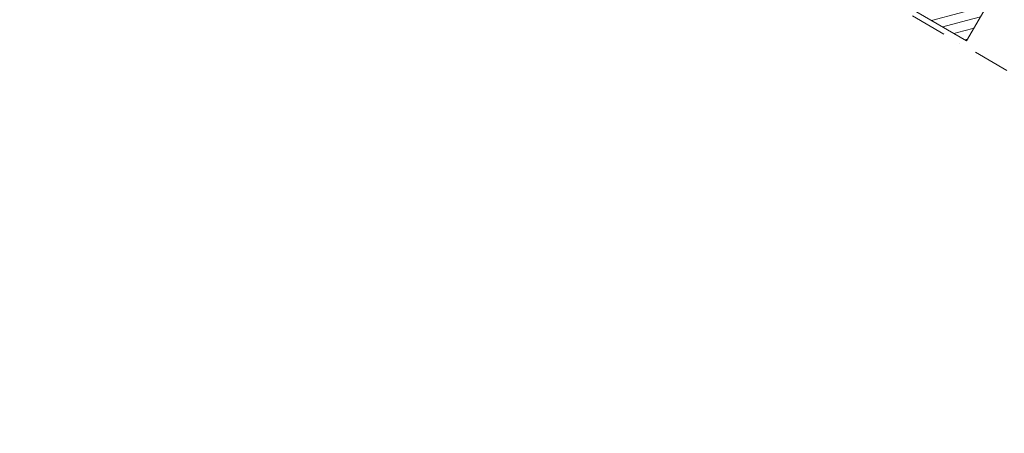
# Model space of a CAD drawing. Header units: millimetres. Extents: x -88005 to 44322, y -15680 to 22509.
# Tile 79 of 95: x -52492 to -48422, y -12335 to -10627. Entities that reach past the tile are written whole.
import ezdxf

# ---------------------------------------------------------------- set-up
doc = ezdxf.new("R2010")
doc.units = ezdxf.units.MM
doc.header["$MEASUREMENT"] = 0
doc.linetypes.add('! URB Limite propriété', pattern=[300, 150, -75, 0, -75])
doc.layers.add('01-STR_Murs extérieurs.ARCHI', color=7, linetype='Continuous')
doc.layers.add('Nouveau_07-VRD_Terrain EDL_Parcelle.ARCHI', color=7, linetype='Continuous')
pattern_1 = [(14.936896, (0, 0), (-9.665814, 36.232886), [])]

# ---------------------------------------------------------------- blocks, each defined once
blk = doc.blocks.new('Mur_20_1', base_point=(-56462.3, -5803.5))
at = {"layer": '01-STR_Murs extérieurs.ARCHI', "linetype": 'Continuous', "lineweight": 0, "true_color": 0x000000}
h = blk.add_hatch(dxfattribs=at)
h.set_pattern_fill('Hachure_simple_0001', color=18, style=0, pattern_type=2)
h.set_pattern_definition(pattern_1)
h.paths.add_polyline_path([(-48642.7, -10468.3), (-48733.8, -10623.6), (-48578, -10713.8)])
h = blk.add_hatch(dxfattribs=at)
h.set_pattern_fill('Hachure_simple_0001', color=18, style=0, pattern_type=2)
h.set_pattern_definition(pattern_1)
h.paths.add_polyline_path([(-48486.9, -10558.5), (-48642.7, -10468.3), (-48578, -10713.8)])
at = {"layer": '01-STR_Murs extérieurs.ARCHI', "color": 7, "linetype": 'Continuous', "lineweight": 5, "flags": 128}
for points in [[(-56354.3, -6212.6), (-48578, -10713.8)], [(-48578, -10713.8), (-48486.9, -10558.5)]]:
    blk.add_lwpolyline(points, dxfattribs=at)

msp = doc.modelspace()

# ---------------------------------------------------------------- linework, layer by layer
at = {"layer": 'Nouveau_07-VRD_Terrain EDL_Parcelle.ARCHI', "color": 1, "linetype": '! URB Limite propriété', "lineweight": 15, "flags": 128}
msp.add_lwpolyline([(-75754.012, -3686.305), (-71932.52, 2759.858), (-40270.65, -15542.463)], dxfattribs=at)

# ---------------------------------------------------------------- block references
at = {"layer": '01-STR_Murs extérieurs.ARCHI', "color": 7, "lineweight": 5}
msp.add_blockref('Mur_20_1', (-56462.325, -5803.506), dxfattribs=at)

doc.saveas('drawing.dxf')
